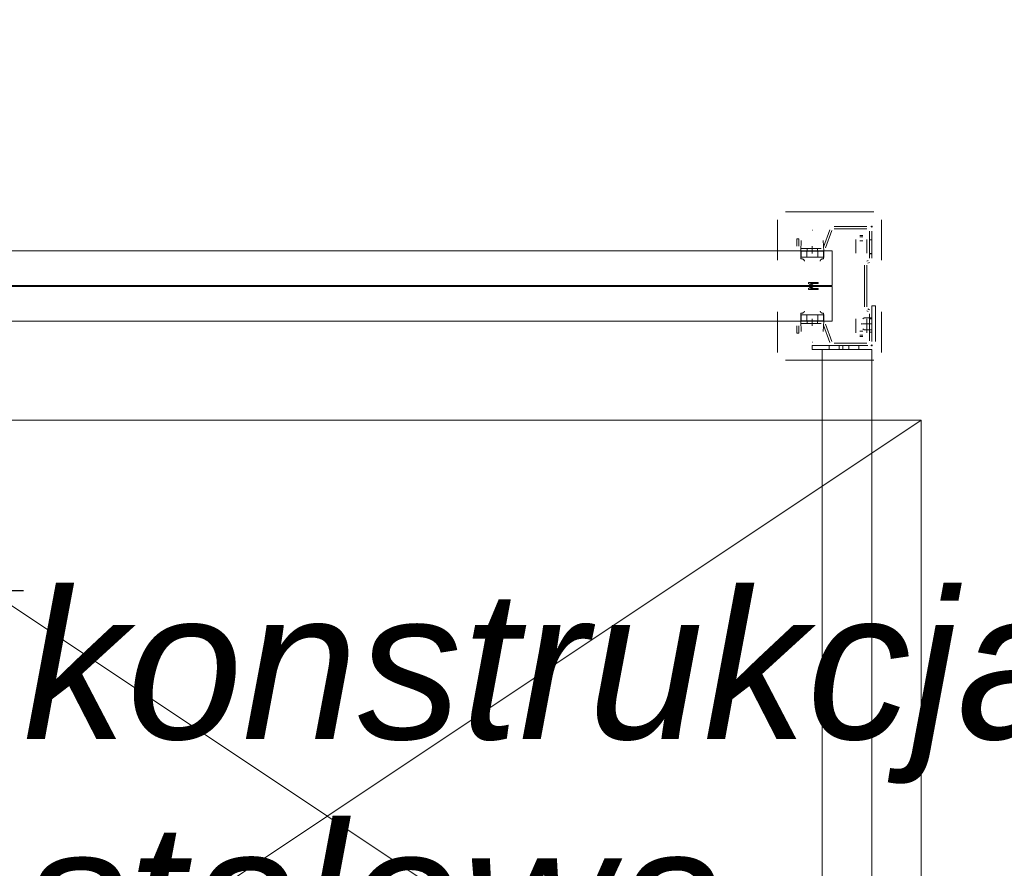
# Model space of a CAD drawing. Header units: millimetres. Extents: x -12989 to 357906, y -50379 to 30884.
# Tile 115 of 256: x 6077 to 7071, y 13643 to 14500. Entities that reach past the tile are written whole.
import ezdxf

# ---------------------------------------------------------------- set-up
doc = ezdxf.new("R2010")
doc.units = ezdxf.units.MM
doc.header["$MEASUREMENT"] = 0
doc.linetypes.add('MITTE2', pattern=[112.5, 75, -12.5, 12.5, -12.5])
for name, color, linetype, lineweight in [('Nowe_A_OZN_ODNOSNIKI_Nr_pióra__6', 7, 'Continuous', 13), ('Nowe_A_OZN_ODNOSNIKI_Nr_pióra__85', 7, 'Continuous', 13), ('Nowe_A_WYM_ZEWNETRZNE_Nr_pióra__1', 7, 'Continuous', 13), ('Nowe_A_WYM_ZEWNETRZNE_Nr_pióra__45', 7, 'Continuous', 15), ('Nowe_A_WYM_ZEWNETRZNE_Nr_pióra__85', 7, 'Continuous', 13), ('Nowe_REGAŁY_Nr_pióra__18', 9, 'Continuous', 13)]:
    doc.layers.add(name, color=color, linetype=linetype, lineweight=lineweight)
doc.layers.add('Nowe_A_WYM_ZEWNETRZNE', color=7, linetype='Continuous')
doc.styles.add('STYL_AUTOMATYCZNY_3', font='arial.ttf')
doc.styles.add('STYL_AUTOMATYCZNY_5', font='arial.ttf')
doc.dimstyles.new('STYL_AUTOMATYCZNY__1', dxfattribs={"dimtxt": 139.999998, "dimasz": 71.25, "dimexe": 0.18, "dimexo": 0.0625, "dimgap": 0, "dimtad": 1, "dimtih": 1, "dimtoh": 1, "dimdec": 0, "dimlfac": 0.1, "dimzin": 0, "dimdsep": 46, "dimtxsty": 'STYL_AUTOMATYCZNY_3', "dimblk": 'ARROWHEAD_6', "dimblk1": 'ARROWHEAD_6', "dimblk2": 'ARROWHEAD_6', "dimcen": 0.09, "dimse1": 1, "dimse2": 1, "dimclrd": 7, "dimclre": 7, "dimclrt": 7, "dimadec": 0, "dimazin": 0, "dimtfac": 1, "dimtdec": 4, "dimtmove": 0, "dimatfit": 3, "dimfxl": 0, "dimtolj": 1, "dimtzin": 0, "dimarcsym": 0})
doc.dimstyles.new('STYL_AUTOMATYCZNY__2', dxfattribs={"dimtxt": 139.999998, "dimasz": 71.25, "dimexe": 0.18, "dimexo": 0.0625, "dimgap": 0, "dimtad": 1, "dimdec": 0, "dimlfac": 0.1, "dimzin": 0, "dimdsep": 46, "dimtxsty": 'STYL_AUTOMATYCZNY_3', "dimblk": 'ARROWHEAD_6', "dimblk1": 'ARROWHEAD_6', "dimblk2": 'ARROWHEAD_6', "dimcen": 0.09, "dimse1": 1, "dimse2": 1, "dimclrd": 7, "dimclre": 7, "dimclrt": 7, "dimadec": 0, "dimazin": 0, "dimtfac": 1, "dimtdec": 4, "dimtmove": 0, "dimatfit": 3, "dimfxl": 0, "dimtolj": 1, "dimtzin": 0, "dimarcsym": 0})
doc.dimstyles.new('STYL_AUTOMATYCZNY__3', dxfattribs={"dimtxt": 0.18, "dimasz": 91.2, "dimexe": 0.18, "dimexo": 0.0625, "dimgap": 0, "dimtad": 0, "dimtih": 1, "dimtoh": 1, "dimdec": 4, "dimzin": 0, "dimdsep": 46, "dimcen": 0.09, "dimadec": 0, "dimazin": 0, "dimtfac": 1, "dimtdec": 4, "dimtmove": 0, "dimatfit": 3, "dimldrblk": 'ARROWHEAD_5', "dimfxl": 0, "dimtolj": 1, "dimtzin": 0, "dimarcsym": 0})

# ---------------------------------------------------------------- blocks, each defined once
blk = doc.blocks.new('*D264')
at = {"layer": 'Nowe_A_WYM_ZEWNETRZNE_Nr_pióra__45', "color": 7, "linetype": 'Continuous', "lineweight": 15}
for p, q in [((5753.24, 15842.65), (5678.24, 15767.65)), ((36387.5, 15842.65), (36312.5, 15767.65))]:
    blk.add_line(p, q, dxfattribs=at)
at = {"layer": 'Nowe_A_WYM_ZEWNETRZNE_Nr_pióra__85', "color": 7, "linetype": 'Continuous', "lineweight": 13}
for p, q in [((5715.74, 15734.83), (5715.74, 15875.46)), ((36350, 15734.83), (36350, 15875.46)), ((5715.74, 15805.15), (36350, 15805.15))]:
    blk.add_line(p, q, dxfattribs=at)
at = {"layer": 'Nowe_A_WYM_ZEWNETRZNE_Nr_pióra__1', "color": 7, "lineweight": 13, "char_height": 140, "attachment_point": 7, "style": 'STYL_AUTOMATYCZNY_3'}
for s, insert in [('\\A1;{\\pql;\\fArial|b0|i0|c238|p0;\\W1.000000;3\xa0063}', (20685.85, 15833.15)), ('\\A1;{\\pql;\\fArial|b0|i0|c238|p0;\\W1.000000;15}', (36098.94, 15833.15))]:
    blk.add_mtext(s, dxfattribs=dict(at, insert=insert))
blk = doc.blocks.new('ARROWHEAD_6')
at = {"color": 0, "linetype": 'Continuous', "lineweight": 0}
for p, q in [((-0.5, -0.5), (0.5, 0.5)), ((0, 0), (-1, 0))]:
    blk.add_line(p, q, dxfattribs=at)
blk = doc.blocks.new('ARROWHEAD_5')
at = {"linetype": 'Continuous', "lineweight": 0}
blk.add_hatch(color=0, dxfattribs=at).paths.add_polyline_path([(-1, 0.2679), (0, 0), (-1, -0.2679)])
at = {"color": 0, "linetype": 'Continuous', "lineweight": 0}
blk.add_line((0, 0), (-1, 0), dxfattribs=at)
blk = doc.blocks.new('*D404')
at = {"layer": 'Nowe_A_WYM_ZEWNETRZNE_Nr_pióra__45', "color": 7, "linetype": 'Continuous', "lineweight": 15}
for p, q in [((1158.87, 14887.5), (1233.87, 14812.5)), ((1158.87, 7037.35), (1233.87, 6962.35))]:
    blk.add_line(p, q, dxfattribs=at)
at = {"layer": 'Nowe_A_WYM_ZEWNETRZNE_Nr_pióra__85', "color": 7, "linetype": 'Continuous', "lineweight": 13}
for p, q in [((1266.69, 14850), (1126.06, 14850)), ((1196.37, 6999.85), (1196.37, 14850)), ((1266.69, 6999.85), (1126.06, 6999.85))]:
    blk.add_line(p, q, dxfattribs=at)
at = {"layer": 'Nowe_A_WYM_ZEWNETRZNE_Nr_pióra__1', "color": 7, "lineweight": 13, "char_height": 140, "attachment_point": 7, "rotation": 90, "style": 'STYL_AUTOMATYCZNY_3'}
for s, insert in [('\\A1;{\\pql;\\fArial|b0|i0|c238|p0;\\W1.000000;15}', (1168.37, 14598.94)), ('\\A1;{\\pql;\\fArial|b0|i0|c238|p0;\\W1.000000;785}', (1168.37, 10657.97))]:
    blk.add_mtext(s, dxfattribs=dict(at, insert=insert))

msp = doc.modelspace()

# ---------------------------------------------------------------- linework, layer by layer
at = {"layer": 'Nowe_REGAŁY_Nr_pióra__18', "color": 9, "linetype": 'Continuous', "lineweight": 13}
for p, q in [((6850.48, 14305.99), (6939.48, 14305.99)), ((6842.48, 14257.14), (6842.48, 14297.99)), ((6947.48, 14297.99), (6947.48, 14257.14)), ((6877.25, 14287.54), (6877.71, 14287.54)), ((6888.78, 14270.38), (6895.14, 14287.86)), ((6897.26, 14287.09), (6890.9, 14269.61)), ((6899.61, 14290.99), (6932.73, 14290.99)), ((6932.73, 14288.74), (6899.61, 14288.74)), ((6935.23, 14259.03), (6935.23, 14286.24)), ((6936.58, 14290.99), (6938.38, 14290.99)), ((6937.48, 14290.09), (6937.48, 14291.89)), ((6937.48, 14286.24), (6937.48, 14259.03)), ((6861.73, 14278.49), (6863.98, 14278.49)), ((6861.73, 14271.24), (6861.73, 14278.49)), ((6863.98, 14278.49), (6863.98, 14271.24)), ((6865.98, 14266.25), (6866.36, 14277.02)), ((6888.6, 14277.02), (6888.98, 14266.25)), ((6921.38, 14265.91), (6921.38, 14278.11)), ((6921.48, 14277.91), (6921.48, 14273.67)), ((6921.48, 14267.09), (6921.48, 14273.67)), ((6925.38, 14282.11), (6928.58, 14282.11)), ((6925.48, 14280.74), (6928.48, 14280.74)), ((6925.48, 14276.5), (6928.48, 14276.5)), ((6932.48, 14273.67), (6932.48, 14277.91)), ((6932.48, 14273.67), (6932.48, 14267.09)), ((6932.58, 14278.11), (6932.58, 14265.91)), ((6935.23, 14277.49), (6937.48, 14277.49)), ((6865.97, 14259.74), (6865.97, 14266.25)), ((6865.97, 14266.25), (6865.98, 14266.25)), ((6866.12, 14260.45), (6866.12, 14266.25)), ((6866.53, 14266.25), (6866.12, 14266.25)), ((6866.48, 14268.74), (6886.43, 14268.74)), ((6886.43, 14266.49), (6866.48, 14266.49)), ((6866.53, 14266.25), (6877.42, 14266.25)), ((6871.98, 14266.25), (6871.98, 14260.25)), ((6872.33, 14266.49), (6872.33, 14268.74)), ((6877.54, 14266.25), (6877.42, 14266.25)), ((6877.54, 14266.25), (6888.43, 14266.25)), ((6882.63, 14266.49), (6882.63, 14268.74)), ((6882.98, 14266.25), (6882.98, 14260.25)), ((6888.84, 14266.25), (6888.43, 14266.25)), ((6888.84, 14266.25), (6888.84, 14260.45)), ((6888.98, 14266.25), (6888.99, 14266.25)), ((6888.99, 14266.25), (6888.99, 14259.75)), ((6921.47, 14265.91), (6921.38, 14265.91)), ((6921.47, 14264.25), (6921.47, 14265.91)), ((6921.48, 14264.25), (6921.47, 14264.25)), ((6921.48, 14264.26), (6921.48, 14267.09)), ((6921.48, 14264.26), (6921.48, 14264.25)), ((6932.48, 14264.26), (6932.48, 14267.09)), ((6932.48, 14264.25), (6932.48, 14264.26)), ((6932.49, 14264.25), (6932.48, 14264.25)), ((6932.49, 14265.91), (6932.49, 14264.25)), ((6932.58, 14265.91), (6932.49, 14265.91)), ((6937.48, 14263.99), (6935.23, 14263.99)), ((6937.48, 14263.49), (6935.23, 14263.49)), ((6866.01, 14262.01), (6866.01, 14258.55)), ((6866.53, 14260.25), (6866.12, 14260.25)), ((6877.42, 14260.25), (6866.53, 14260.25)), ((6877.54, 14260.25), (6877.42, 14260.25)), ((6888.43, 14260.25), (6877.54, 14260.25)), ((6888.84, 14260.25), (6888.43, 14260.25)), ((6888.95, 14258.56), (6888.95, 14262.02)), ((6932.61, 14256.07), (6933.98, 14256.87)), ((6935.11, 14254.92), (6933.73, 14254.12)), ((6930.23, 14210.02), (6930.23, 14251.96)), ((6932.48, 14251.96), (6932.48, 14210.02)), ((6877.57, 14230.99), (6873.7, 14233.56)), ((6873.98, 14234.49), (6882.98, 14234.49)), ((6875.62, 14233.48), (6878.68, 14231.45)), ((6882.98, 14233.48), (6875.62, 14233.48)), ((6873.73, 14228.43), (6877.57, 14230.99)), ((6882.98, 14227.49), (6873.98, 14227.49)), ((6878.68, 14230.52), (6875.62, 14228.49)), ((6875.62, 14228.49), (6882.98, 14228.49)), ((6842.48, 14163.99), (6842.48, 14204.84)), ((6888.95, 14199.96), (6888.95, 14203.42)), ((6933.98, 14205.11), (6932.61, 14205.91)), ((6933.73, 14207.85), (6935.11, 14207.06)), ((6935.23, 14175.74), (6935.23, 14202.95)), ((6937.48, 14174.99), (6937.48, 14210.99)), ((6941.48, 14210.99), (6937.48, 14210.99)), ((6937.48, 14202.95), (6937.48, 14175.74)), ((6941.48, 14210.99), (6941.48, 14174.99)), ((6947.48, 14204.84), (6947.48, 14163.99)), ((6865.97, 14195.73), (6865.97, 14202.24)), ((6865.98, 14195.73), (6865.97, 14195.73)), ((6866.36, 14184.96), (6865.98, 14195.73)), ((6866.12, 14201.73), (6866.12, 14195.73)), ((6866.53, 14201.73), (6866.12, 14201.73)), ((6866.53, 14195.73), (6866.12, 14195.73)), ((6866.48, 14195.49), (6886.43, 14195.49)), ((6886.43, 14193.24), (6866.48, 14193.24)), ((6866.53, 14201.73), (6877.42, 14201.73)), ((6877.42, 14195.73), (6866.53, 14195.73)), ((6871.98, 14195.73), (6871.98, 14201.73)), ((6872.33, 14193.24), (6872.33, 14195.49)), ((6877.54, 14201.73), (6877.42, 14201.73)), ((6877.54, 14195.73), (6877.42, 14195.73)), ((6877.54, 14201.73), (6888.43, 14201.73)), ((6888.43, 14195.73), (6877.54, 14195.73)), ((6882.63, 14193.24), (6882.63, 14195.49)), ((6882.98, 14195.73), (6882.98, 14201.73)), ((6888.84, 14201.73), (6888.43, 14201.73)), ((6888.84, 14195.73), (6888.43, 14195.73)), ((6888.98, 14195.73), (6888.6, 14184.96)), ((6888.84, 14201.53), (6888.84, 14195.73)), ((6888.99, 14195.73), (6888.98, 14195.73)), ((6888.99, 14202.23), (6888.99, 14195.73)), ((6921.38, 14183.86), (6921.38, 14196.06)), ((6921.38, 14196.06), (6921.47, 14196.06)), ((6921.47, 14196.06), (6921.47, 14197.73)), ((6921.47, 14197.73), (6921.48, 14197.73)), ((6921.48, 14197.73), (6921.48, 14197.72)), ((6921.48, 14197.72), (6921.48, 14194.89)), ((6921.48, 14194.89), (6921.48, 14188.31)), ((6927.61, 14192.1), (6927.61, 14193.38)), ((6929.94, 14198.79), (6928.56, 14197.8)), ((6937.51, 14192.74), (6928.66, 14192.74)), ((6937.48, 14198.79), (6929.94, 14198.79)), ((6932.48, 14197.73), (6932.49, 14197.73)), ((6932.48, 14197.72), (6932.48, 14197.73)), ((6932.48, 14197.72), (6932.48, 14194.89)), ((6932.48, 14188.31), (6932.48, 14194.89)), ((6932.49, 14197.73), (6932.49, 14196.06)), ((6932.49, 14196.06), (6932.58, 14196.06)), ((6932.58, 14196.06), (6932.58, 14183.86)), ((6935.23, 14198.49), (6937.48, 14198.49)), ((6935.23, 14197.99), (6937.48, 14197.99)), ((6861.73, 14183.49), (6861.73, 14190.74)), ((6863.98, 14183.49), (6861.73, 14183.49)), ((6863.98, 14190.74), (6863.98, 14183.49)), ((6895.14, 14174.11), (6888.78, 14191.59)), ((6890.9, 14192.36), (6897.26, 14174.88)), ((6921.48, 14188.31), (6921.48, 14184.06)), ((6925.48, 14185.48), (6928.48, 14185.48)), ((6928.56, 14187.68), (6929.94, 14186.69)), ((6937.48, 14186.69), (6929.94, 14186.69)), ((6932.48, 14184.06), (6932.48, 14188.31)), ((6937.48, 14184.49), (6935.23, 14184.49)), ((6877.71, 14174.44), (6877.25, 14174.44)), ((6899.61, 14173.24), (6932.73, 14173.24)), ((6928.58, 14179.86), (6925.38, 14179.86)), ((6925.48, 14181.24), (6928.48, 14181.24)), ((6877.48, 14170.99), (6933.48, 14170.99)), ((6877.48, 14170.99), (6877.48, 14166.99)), ((6937.48, 14166.99), (6877.48, 14166.99)), ((6887.48, 11474.99), (6887.48, 14166.99)), ((6894.48, 14170.99), (6894.48, 14166.99)), ((6932.73, 14170.99), (6899.61, 14170.99)), ((6904.48, 14170.99), (6904.48, 14166.99)), ((6908.48, 14170.99), (6908.48, 14166.99)), ((6914.48, 14170.99), (6914.48, 14166.99)), ((6924.48, 14170.99), (6924.48, 14166.99)), ((6936.58, 14170.99), (6938.38, 14170.99)), ((6937.48, 14170.09), (6937.48, 14171.89)), ((6937.48, 11474.99), (6937.48, 14166.99)), ((6939.48, 14155.99), (6850.48, 14155.99))]:
    msp.add_line(p, q, dxfattribs=at)
at = {"layer": 'Nowe_REGAŁY_Nr_pióra__18', "color": 9, "linetype": 'MITTE2', "lineweight": 13}
for p, q in [((6877.48, 14263.99), (6877.48, 14271.24)), ((6877.48, 14190.74), (6877.48, 14197.99))]:
    msp.add_line(p, q, dxfattribs=at)
at = {"layer": 'Nowe_REGAŁY_Nr_pióra__18', "color": 9, "linetype": 'Continuous', "lineweight": 13}
for points in [[(6897.48, 14231.49), (6897.48, 14266.49), (5877.48, 14266.49), (5877.48, 14231.49)], [(6897.48, 14195.49), (6897.48, 14230.49), (5877.48, 14230.49), (5877.48, 14195.49)]]:
    msp.add_lwpolyline(points, close=True, dxfattribs=at)
at = {"layer": 'Nowe_REGAŁY_Nr_pióra__18', "color": 9, "linetype": 'Continuous', "lineweight": 13, "flags": 128}
for points in [[(6866.12, 14266.25), (6866.11, 14266.22), (6866.1, 14266.18), (6866.1, 14266.12), (6866.09, 14266.05), (6866.09, 14265.96), (6866.08, 14265.86), (6866.08, 14265.74), (6866.07, 14265.61), (6866.07, 14265.46), (6866.06, 14265.3), (6866.06, 14265.13), (6866.05, 14264.94), (6866.05, 14264.73), (6866.04, 14264.51), (6866.04, 14264.28), (6866.03, 14264.04), (6866.03, 14263.78), (6866.02, 14263.51), (6866.02, 14263.23), (6866.02, 14262.94), (6866.01, 14262.64), (6866.01, 14262.33), (6866.01, 14262.01)], [(6888.84, 14266.25), (6888.85, 14266.22), (6888.86, 14266.18), (6888.86, 14266.12), (6888.87, 14266.05), (6888.88, 14265.97), (6888.88, 14265.86), (6888.89, 14265.75), (6888.89, 14265.61), (6888.9, 14265.47), (6888.9, 14265.31), (6888.91, 14265.13), (6888.91, 14264.94), (6888.92, 14264.74), (6888.92, 14264.52), (6888.92, 14264.29), (6888.93, 14264.05), (6888.93, 14263.79), (6888.94, 14263.52), (6888.94, 14263.24), (6888.94, 14262.96), (6888.95, 14262.65), (6888.95, 14262.34), (6888.95, 14262.02)], [(6866.01, 14258.55), (6866.01, 14258.68), (6866.01, 14258.81), (6866.02, 14258.93), (6866.02, 14259.04), (6866.02, 14259.16), (6866.03, 14259.26), (6866.03, 14259.36), (6866.04, 14259.46), (6866.04, 14259.55), (6866.05, 14259.64), (6866.05, 14259.72), (6866.06, 14259.8), (6866.06, 14259.87), (6866.07, 14259.94), (6866.07, 14259.99), (6866.08, 14260.05), (6866.08, 14260.09), (6866.09, 14260.14), (6866.09, 14260.17), (6866.1, 14260.2), (6866.1, 14260.22), (6866.11, 14260.24), (6866.11, 14260.25)], [(6866.01, 14258.55), (6866.23, 14258.55), (6866.46, 14258.53), (6866.68, 14258.51), (6866.9, 14258.48), (6867.12, 14258.44), (6867.33, 14258.39), (6867.54, 14258.33), (6867.74, 14258.27), (6867.93, 14258.2), (6868.11, 14258.11), (6868.29, 14258.02), (6868.45, 14257.92), (6868.61, 14257.82), (6868.75, 14257.7), (6868.88, 14257.58), (6869, 14257.45), (6869.11, 14257.32), (6869.21, 14257.18), (6869.28, 14257.03), (6869.35, 14256.88), (6869.4, 14256.72), (6869.44, 14256.57), (6869.46, 14256.41), (6869.47, 14256.25)], [(6885.48, 14256.25), (6885.49, 14256.41), (6885.51, 14256.57), (6885.55, 14256.73), (6885.6, 14256.88), (6885.67, 14257.03), (6885.74, 14257.18), (6885.84, 14257.32), (6885.95, 14257.46), (6886.07, 14257.59), (6886.2, 14257.71), (6886.34, 14257.82), (6886.5, 14257.93), (6886.66, 14258.03), (6886.84, 14258.12), (6887.02, 14258.2), (6887.22, 14258.28), (6887.42, 14258.34), (6887.62, 14258.4), (6887.84, 14258.45), (6888.05, 14258.49), (6888.28, 14258.52), (6888.5, 14258.54), (6888.73, 14258.55), (6888.95, 14258.56)], [(6888.95, 14258.56), (6888.95, 14258.69), (6888.95, 14258.81), (6888.94, 14258.93), (6888.94, 14259.05), (6888.94, 14259.16), (6888.93, 14259.27), (6888.93, 14259.37), (6888.92, 14259.47), (6888.92, 14259.56), (6888.92, 14259.64), (6888.91, 14259.73), (6888.91, 14259.8), (6888.9, 14259.87), (6888.9, 14259.94), (6888.89, 14260), (6888.89, 14260.05), (6888.88, 14260.1), (6888.88, 14260.14), (6888.87, 14260.17), (6888.86, 14260.2), (6888.86, 14260.22), (6888.85, 14260.24), (6888.85, 14260.25)], [(6873.48, 14233.99), (6873.48, 14234.03), (6873.48, 14234.07), (6873.49, 14234.1), (6873.49, 14234.14), (6873.5, 14234.17), (6873.51, 14234.2), (6873.52, 14234.24), (6873.54, 14234.26), (6873.55, 14234.29), (6873.57, 14234.32), (6873.59, 14234.34), (6873.61, 14234.36), (6873.63, 14234.38), (6873.65, 14234.4), (6873.68, 14234.42), (6873.7, 14234.43), (6873.73, 14234.44), (6873.76, 14234.46), (6873.79, 14234.46), (6873.83, 14234.47), (6873.86, 14234.48), (6873.9, 14234.48), (6873.94, 14234.49), (6873.98, 14234.49)], [(6873.7, 14233.56), (6873.69, 14233.57), (6873.67, 14233.58), (6873.65, 14233.6), (6873.64, 14233.61), (6873.62, 14233.63), (6873.61, 14233.64), (6873.59, 14233.66), (6873.58, 14233.67), (6873.57, 14233.69), (6873.56, 14233.71), (6873.55, 14233.72), (6873.54, 14233.74), (6873.53, 14233.76), (6873.52, 14233.78), (6873.51, 14233.8), (6873.51, 14233.81), (6873.5, 14233.83), (6873.49, 14233.85), (6873.49, 14233.88), (6873.49, 14233.9), (6873.48, 14233.92), (6873.48, 14233.94), (6873.48, 14233.96), (6873.48, 14233.99)], [(6882.98, 14234.49), (6883.02, 14234.49), (6883.06, 14234.48), (6883.1, 14234.48), (6883.13, 14234.47), (6883.17, 14234.46), (6883.2, 14234.46), (6883.23, 14234.44), (6883.26, 14234.43), (6883.29, 14234.42), (6883.31, 14234.4), (6883.33, 14234.38), (6883.36, 14234.36), (6883.38, 14234.34), (6883.39, 14234.32), (6883.41, 14234.29), (6883.43, 14234.26), (6883.44, 14234.24), (6883.45, 14234.2), (6883.46, 14234.17), (6883.47, 14234.14), (6883.47, 14234.1), (6883.48, 14234.07), (6883.48, 14234.03), (6883.48, 14233.99)], [(6883.48, 14233.99), (6883.48, 14233.94), (6883.48, 14233.91), (6883.47, 14233.87), (6883.47, 14233.83), (6883.46, 14233.8), (6883.45, 14233.77), (6883.44, 14233.74), (6883.43, 14233.71), (6883.41, 14233.68), (6883.39, 14233.66), (6883.38, 14233.63), (6883.36, 14233.61), (6883.33, 14233.59), (6883.31, 14233.57), (6883.29, 14233.56), (6883.26, 14233.54), (6883.23, 14233.53), (6883.2, 14233.52), (6883.17, 14233.51), (6883.13, 14233.5), (6883.1, 14233.49), (6883.06, 14233.49), (6883.02, 14233.49), (6882.98, 14233.48)], [(6873.48, 14227.99), (6873.48, 14228.02), (6873.48, 14228.04), (6873.48, 14228.06), (6873.49, 14228.08), (6873.49, 14228.1), (6873.5, 14228.12), (6873.5, 14228.14), (6873.51, 14228.16), (6873.52, 14228.18), (6873.52, 14228.2), (6873.53, 14228.22), (6873.54, 14228.24), (6873.55, 14228.25), (6873.57, 14228.27), (6873.58, 14228.29), (6873.59, 14228.31), (6873.61, 14228.32), (6873.62, 14228.34), (6873.64, 14228.36), (6873.65, 14228.37), (6873.67, 14228.39), (6873.69, 14228.4), (6873.71, 14228.42), (6873.73, 14228.43)], [(6873.98, 14227.49), (6873.94, 14227.49), (6873.9, 14227.5), (6873.86, 14227.5), (6873.83, 14227.51), (6873.79, 14227.51), (6873.76, 14227.52), (6873.73, 14227.53), (6873.7, 14227.55), (6873.68, 14227.56), (6873.65, 14227.58), (6873.63, 14227.6), (6873.61, 14227.62), (6873.59, 14227.64), (6873.57, 14227.66), (6873.55, 14227.69), (6873.54, 14227.71), (6873.52, 14227.74), (6873.51, 14227.77), (6873.5, 14227.81), (6873.49, 14227.84), (6873.49, 14227.88), (6873.48, 14227.91), (6873.48, 14227.95), (6873.48, 14227.99)], [(6878.68, 14231.45), (6878.7, 14231.44), (6878.72, 14231.42), (6878.75, 14231.4), (6878.77, 14231.38), (6878.79, 14231.37), (6878.81, 14231.35), (6878.83, 14231.33), (6878.85, 14231.31), (6878.86, 14231.29), (6878.88, 14231.27), (6878.89, 14231.25), (6878.91, 14231.24), (6878.92, 14231.22), (6878.93, 14231.2), (6878.94, 14231.18), (6878.95, 14231.16), (6878.96, 14231.14), (6878.96, 14231.12), (6878.97, 14231.1), (6878.97, 14231.07), (6878.98, 14231.05), (6878.98, 14231.03), (6878.98, 14231.01), (6878.98, 14230.99)], [(6878.98, 14230.99), (6878.98, 14230.97), (6878.98, 14230.95), (6878.98, 14230.92), (6878.97, 14230.9), (6878.97, 14230.88), (6878.96, 14230.86), (6878.96, 14230.84), (6878.95, 14230.82), (6878.94, 14230.8), (6878.93, 14230.78), (6878.92, 14230.76), (6878.91, 14230.74), (6878.89, 14230.72), (6878.88, 14230.7), (6878.86, 14230.68), (6878.85, 14230.66), (6878.83, 14230.64), (6878.81, 14230.62), (6878.79, 14230.6), (6878.77, 14230.59), (6878.75, 14230.57), (6878.72, 14230.55), (6878.7, 14230.53), (6878.68, 14230.52)], [(6882.98, 14228.49), (6883.02, 14228.49), (6883.06, 14228.49), (6883.1, 14228.49), (6883.13, 14228.48), (6883.17, 14228.47), (6883.2, 14228.46), (6883.23, 14228.45), (6883.26, 14228.44), (6883.29, 14228.42), (6883.31, 14228.41), (6883.33, 14228.39), (6883.36, 14228.37), (6883.38, 14228.35), (6883.39, 14228.32), (6883.41, 14228.3), (6883.43, 14228.27), (6883.44, 14228.24), (6883.45, 14228.21), (6883.46, 14228.18), (6883.47, 14228.15), (6883.47, 14228.11), (6883.48, 14228.07), (6883.48, 14228.03), (6883.48, 14227.99)], [(6883.48, 14227.99), (6883.48, 14227.95), (6883.48, 14227.91), (6883.47, 14227.88), (6883.47, 14227.84), (6883.46, 14227.81), (6883.45, 14227.77), (6883.44, 14227.74), (6883.43, 14227.71), (6883.41, 14227.69), (6883.39, 14227.66), (6883.38, 14227.64), (6883.36, 14227.62), (6883.33, 14227.6), (6883.31, 14227.58), (6883.29, 14227.56), (6883.26, 14227.55), (6883.23, 14227.53), (6883.2, 14227.52), (6883.17, 14227.51), (6883.13, 14227.51), (6883.1, 14227.5), (6883.06, 14227.5), (6883.02, 14227.49), (6882.98, 14227.49)], [(6869.47, 14205.73), (6869.46, 14205.57), (6869.44, 14205.41), (6869.4, 14205.25), (6869.35, 14205.1), (6869.28, 14204.95), (6869.21, 14204.8), (6869.11, 14204.66), (6869, 14204.53), (6868.88, 14204.4), (6868.75, 14204.28), (6868.61, 14204.16), (6868.45, 14204.06), (6868.29, 14203.96), (6868.11, 14203.87), (6867.93, 14203.78), (6867.74, 14203.71), (6867.54, 14203.64), (6867.33, 14203.59), (6867.12, 14203.54), (6866.9, 14203.5), (6866.68, 14203.47), (6866.46, 14203.45), (6866.23, 14203.43), (6866.01, 14203.43)], [(6866.01, 14203.43), (6866.01, 14203.3), (6866.01, 14203.17), (6866.02, 14203.05), (6866.02, 14202.94), (6866.02, 14202.82), (6866.03, 14202.72), (6866.03, 14202.61), (6866.04, 14202.52), (6866.04, 14202.42), (6866.05, 14202.34), (6866.05, 14202.26), (6866.06, 14202.18), (6866.06, 14202.11), (6866.07, 14202.04), (6866.07, 14201.98), (6866.08, 14201.93), (6866.08, 14201.88), (6866.09, 14201.84), (6866.09, 14201.81), (6866.1, 14201.78), (6866.1, 14201.76), (6866.11, 14201.74), (6866.11, 14201.73)], [(6888.95, 14203.42), (6888.73, 14203.43), (6888.5, 14203.44), (6888.28, 14203.46), (6888.05, 14203.49), (6887.84, 14203.53), (6887.62, 14203.58), (6887.42, 14203.64), (6887.22, 14203.7), (6887.02, 14203.78), (6886.84, 14203.86), (6886.66, 14203.95), (6886.5, 14204.05), (6886.34, 14204.16), (6886.2, 14204.27), (6886.07, 14204.39), (6885.95, 14204.52), (6885.84, 14204.66), (6885.74, 14204.8), (6885.67, 14204.95), (6885.6, 14205.1), (6885.55, 14205.25), (6885.51, 14205.41), (6885.49, 14205.57), (6885.48, 14205.73)], [(6888.95, 14203.42), (6888.95, 14203.29), (6888.95, 14203.17), (6888.94, 14203.05), (6888.94, 14202.93), (6888.94, 14202.82), (6888.93, 14202.71), (6888.93, 14202.61), (6888.92, 14202.51), (6888.92, 14202.42), (6888.92, 14202.33), (6888.91, 14202.25), (6888.91, 14202.18), (6888.9, 14202.11), (6888.9, 14202.04), (6888.89, 14201.98), (6888.89, 14201.93), (6888.88, 14201.88), (6888.88, 14201.84), (6888.87, 14201.81), (6888.86, 14201.78), (6888.86, 14201.76), (6888.85, 14201.74), (6888.85, 14201.73)], [(6888.84, 14195.73), (6888.85, 14195.76), (6888.86, 14195.8), (6888.86, 14195.86), (6888.87, 14195.93), (6888.88, 14196.01), (6888.88, 14196.12), (6888.89, 14196.23), (6888.89, 14196.36), (6888.9, 14196.51), (6888.9, 14196.67), (6888.91, 14196.85), (6888.91, 14197.04), (6888.92, 14197.24), (6888.92, 14197.46), (6888.92, 14197.69), (6888.93, 14197.93), (6888.93, 14198.19), (6888.94, 14198.46), (6888.94, 14198.73), (6888.94, 14199.02), (6888.95, 14199.32), (6888.95, 14199.64), (6888.95, 14199.96)]]:
    msp.add_lwpolyline(points, dxfattribs=at)
at = {"layer": 'Nowe_REGAŁY_Nr_pióra__18', "color": 9, "linetype": 'Continuous', "lineweight": 13}
msp.add_lwpolyline([(6987.49, 14095.38), (5787.49, 14095.38), (5787.49, 13295.38), (6987.49, 13295.38), (6987.49, 14095.38), (5787.49, 13295.38), (6987.49, 13295.38), (5787.49, 14095.38)], dxfattribs=at)

# ---------------------------------------------------------------- texts
at = {"layer": 'Nowe_A_OZN_ODNOSNIKI_Nr_pióra__6', "color": 7, "linetype": 'Continuous', "lineweight": 13, "insert": (6080.53, 13923.48), "char_height": 150, "width": 1595.8748, "attachment_point": 1, "line_spacing_factor": 0.942235, "style": 'STYL_AUTOMATYCZNY_5'}
msp.add_mtext('\\A1;{\\pql;\\fArial|b0|i1|c238|p0;\\W1.000000;konstrukcja stalowa\\P\\pql;\\fArial|b0|i1|c238|p0;\\W1.000000;wg. proj. technicznego konstrukcji}', dxfattribs=at)

# ---------------------------------------------------------------- dimensions: what is measured, and where the dimension line sits
at = {"layer": 'Nowe_A_WYM_ZEWNETRZNE', "color": 7, "linetype": 'Continuous', "lineweight": 13}
dim = msp.add_linear_dim(base=(36350, 15805.15), p1=(5715.74, 7500), p2=(36350, 14850), dimstyle='STYL_AUTOMATYCZNY__1', dxfattribs=at)
dim.commit()
dim.dimension.update_dxf_attribs({"geometry": '*D264', "text_midpoint": (20926.01, 15903.15), "dimtype": 160})
dim = msp.add_linear_dim(base=(1196.37, 14850), p1=(2607.87, 6999.85), p2=(18000, 14850), angle=90, dimstyle='STYL_AUTOMATYCZNY__2', dxfattribs=at)
dim.commit()
dim.dimension.update_dxf_attribs({"geometry": '*D404', "text_midpoint": (1098.37, 10817.79), "dimtype": 160, "text_rotation": 90})

# ---------------------------------------------------------------- leaders
at = {"layer": 'Nowe_A_OZN_ODNOSNIKI_Nr_pióra__85', "color": 7, "linetype": 'Continuous', "lineweight": 13, "annotation_type": 0, "has_hookline": 1, "hookline_direction": 0, "text_width": 1218.3}
msp.add_leader([(5833.33, 14400), (5976.18, 13923.48), (6080.53, 13923.48)], dimstyle='STYL_AUTOMATYCZNY__3', dxfattribs=at)

doc.saveas('drawing.dxf')
